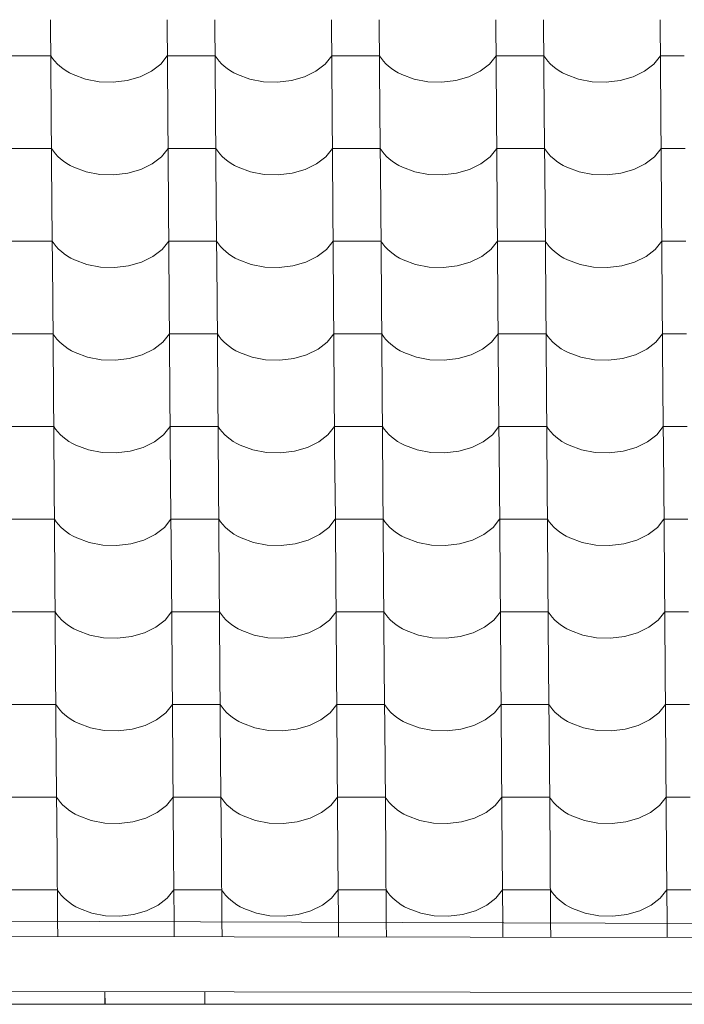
# Model space of a CAD drawing. Header units: millimetres. Extents: x -27785 to 104762, y -947 to 11132.
# Tile 91 of 146: x -7514 to -6847, y 6980 to 7968. Entities that reach past the tile are written whole.
import ezdxf

# ---------------------------------------------------------------- set-up
doc = ezdxf.new("R2010")
doc.units = ezdxf.units.MM
doc.header["$MEASUREMENT"] = 0
for name, color, linetype in [('POHLED JIŽNÍ_1_Bourané_Konstrukce - krov', 7, 'Continuous'), ('POHLED JIŽNÍ_1_Bourané_Konstrukce - střechy a skořepiny', 7, 'Continuous'), ('POHLED JIŽNÍ_1_Bourané_Výplně - Povrchové', 7, 'Continuous'), ('POHLED JIŽNÍ_1_Konstrukce - nosné', 7, 'Continuous')]:
    doc.layers.add(name, color=color, linetype=linetype)

# ---------------------------------------------------------------- blocks, each defined once
blk = doc.blocks.new('*X2', base_point=(-29303.7, -27473.93))
at = {"layer": 'POHLED JIŽNÍ_1_Bourané_Výplně - Povrchové', "color": 7, "linetype": 'Continuous', "lineweight": 13}
for p, q in [((-7483.24, 7968.19), (-7482.52, 7875.52)), ((-7366.28, 7968.19), (-7365.56, 7875.52)), ((-7318.24, 7968.19), (-7317.52, 7875.52)), ((-7201.28, 7968.19), (-7200.56, 7875.52)), ((-7153.25, 7968.19), (-7152.53, 7875.52)), ((-7036.29, 7968.19), (-7035.56, 7875.52)), ((-6988.25, 7968.19), (-6987.53, 7875.52)), ((-6871.29, 7968.19), (-6870.57, 7875.52)), ((-7506.98, 7932.04), (-7530.99, 7932.04)), ((-7482.96, 7932.04), (-7506.98, 7932.04)), ((-7482.96, 7932.04), (-7481.11, 7929.25)), ((-7481.11, 7929.25), (-7478.97, 7926.55)), ((-7478.97, 7926.55), (-7476.54, 7923.96)), ((-7372.6, 7923.65), (-7366, 7932.04)), ((-7341.98, 7932.04), (-7366, 7932.04)), ((-7317.96, 7932.04), (-7341.98, 7932.04)), ((-7317.96, 7932.04), (-7316.12, 7929.25)), ((-7316.12, 7929.25), (-7313.97, 7926.55)), ((-7313.97, 7926.55), (-7311.55, 7923.96)), ((-7207.6, 7923.65), (-7201, 7932.04)), ((-7176.98, 7932.04), (-7201, 7932.04)), ((-7152.97, 7932.04), (-7176.98, 7932.04)), ((-7152.97, 7932.04), (-7151.12, 7929.25)), ((-7151.12, 7929.25), (-7148.98, 7926.55)), ((-7148.98, 7926.55), (-7146.55, 7923.96)), ((-7042.61, 7923.65), (-7036, 7932.04)), ((-7011.99, 7932.04), (-7036, 7932.04)), ((-6987.97, 7932.04), (-7011.99, 7932.04)), ((-6987.97, 7932.04), (-6986.12, 7929.25)), ((-6986.12, 7929.25), (-6983.98, 7926.55)), ((-6983.98, 7926.55), (-6981.56, 7923.96)), ((-6877.61, 7923.65), (-6871.01, 7932.04)), ((-6846.99, 7932.04), (-6871.01, 7932.04)), ((-7476.54, 7923.96), (-7473.84, 7921.5)), ((-7473.84, 7921.5), (-7470.88, 7919.17)), ((-7470.88, 7919.17), (-7467.68, 7916.99)), ((-7467.68, 7916.99), (-7464.25, 7914.97)), ((-7393.29, 7910.89), (-7381.85, 7916.48)), ((-7381.85, 7916.48), (-7372.6, 7923.65)), ((-7311.55, 7923.96), (-7308.85, 7921.5)), ((-7308.85, 7921.5), (-7305.89, 7919.17)), ((-7305.89, 7919.17), (-7302.69, 7916.99)), ((-7302.69, 7916.99), (-7299.26, 7914.97)), ((-7228.29, 7910.89), (-7216.86, 7916.48)), ((-7216.86, 7916.48), (-7207.6, 7923.65)), ((-7146.55, 7923.96), (-7143.85, 7921.5)), ((-7143.85, 7921.5), (-7140.89, 7919.17)), ((-7140.89, 7919.17), (-7137.69, 7916.99)), ((-7137.69, 7916.99), (-7134.26, 7914.97)), ((-7063.29, 7910.89), (-7051.86, 7916.48)), ((-7051.86, 7916.48), (-7042.61, 7923.65)), ((-6981.56, 7923.96), (-6978.85, 7921.5)), ((-6978.85, 7921.5), (-6975.9, 7919.17)), ((-6975.9, 7919.17), (-6972.69, 7916.99)), ((-6972.69, 7916.99), (-6969.27, 7914.97)), ((-6898.3, 7910.89), (-6886.87, 7916.48)), ((-6886.87, 7916.48), (-6877.61, 7923.65)), ((-7464.25, 7914.97), (-7460.62, 7913.13)), ((-7460.62, 7913.13), (-7448.14, 7908.55)), ((-7448.14, 7908.55), (-7434.46, 7905.97)), ((-7434.46, 7905.97), (-7420.28, 7905.49)), ((-7420.28, 7905.49), (-7406.32, 7907.16)), ((-7406.32, 7907.16), (-7393.29, 7910.89)), ((-7299.26, 7914.97), (-7295.62, 7913.13)), ((-7295.62, 7913.13), (-7283.14, 7908.55)), ((-7283.14, 7908.55), (-7269.46, 7905.97)), ((-7269.46, 7905.97), (-7255.28, 7905.49)), ((-7255.28, 7905.49), (-7241.32, 7907.16)), ((-7241.32, 7907.16), (-7228.29, 7910.89)), ((-7134.26, 7914.97), (-7130.63, 7913.13)), ((-7130.63, 7913.13), (-7118.15, 7908.55)), ((-7118.15, 7908.55), (-7104.47, 7905.97)), ((-7104.47, 7905.97), (-7090.29, 7905.49)), ((-7090.29, 7905.49), (-7076.32, 7907.16)), ((-7076.32, 7907.16), (-7063.29, 7910.89)), ((-6969.27, 7914.97), (-6965.63, 7913.13)), ((-6965.63, 7913.13), (-6953.15, 7908.55)), ((-6953.15, 7908.55), (-6939.47, 7905.97)), ((-6939.47, 7905.97), (-6925.29, 7905.49)), ((-6925.29, 7905.49), (-6911.33, 7907.16)), ((-6911.33, 7907.16), (-6898.3, 7910.89)), ((-7482.52, 7875.19), (-7481.8, 7782.51)), ((-7365.55, 7875.19), (-7364.83, 7782.51)), ((-7317.52, 7875.19), (-7316.8, 7782.51)), ((-7200.56, 7875.19), (-7199.84, 7782.51)), ((-7152.52, 7875.19), (-7151.8, 7782.51)), ((-7035.56, 7875.19), (-7034.84, 7782.51)), ((-6987.53, 7875.19), (-6986.81, 7782.51)), ((-6870.57, 7875.19), (-6869.85, 7782.51)), ((-7506.25, 7839.03), (-7530.27, 7839.03)), ((-7482.23, 7839.03), (-7506.25, 7839.03)), ((-7482.23, 7839.03), (-7480.39, 7836.24)), ((-7371.88, 7830.64), (-7365.27, 7839.03)), ((-7341.26, 7839.03), (-7365.27, 7839.03)), ((-7317.24, 7839.03), (-7341.26, 7839.03)), ((-7317.24, 7839.03), (-7315.39, 7836.24)), ((-7206.88, 7830.64), (-7200.28, 7839.03)), ((-7176.26, 7839.03), (-7200.28, 7839.03)), ((-7152.24, 7839.03), (-7176.26, 7839.03)), ((-7152.24, 7839.03), (-7150.4, 7836.24)), ((-7041.88, 7830.64), (-7035.28, 7839.03)), ((-7011.26, 7839.03), (-7035.28, 7839.03)), ((-6987.25, 7839.03), (-7011.26, 7839.03)), ((-6987.25, 7839.03), (-6985.4, 7836.24)), ((-6876.89, 7830.64), (-6870.29, 7839.03)), ((-6846.27, 7839.03), (-6870.29, 7839.03)), ((-7480.39, 7836.24), (-7478.25, 7833.54)), ((-7478.25, 7833.54), (-7475.82, 7830.95)), ((-7475.82, 7830.95), (-7473.12, 7828.49)), ((-7473.12, 7828.49), (-7470.16, 7826.16)), ((-7381.13, 7823.47), (-7371.88, 7830.64)), ((-7315.39, 7836.24), (-7313.25, 7833.54)), ((-7313.25, 7833.54), (-7310.82, 7830.95)), ((-7310.82, 7830.95), (-7308.12, 7828.49)), ((-7308.12, 7828.49), (-7305.16, 7826.16)), ((-7216.13, 7823.47), (-7206.88, 7830.64)), ((-7150.4, 7836.24), (-7148.25, 7833.54)), ((-7148.25, 7833.54), (-7145.83, 7830.95)), ((-7145.83, 7830.95), (-7143.13, 7828.49)), ((-7143.13, 7828.49), (-7140.17, 7826.16)), ((-7051.14, 7823.47), (-7041.88, 7830.64)), ((-6985.4, 7836.24), (-6983.26, 7833.54)), ((-6983.26, 7833.54), (-6980.83, 7830.95)), ((-6980.83, 7830.95), (-6978.13, 7828.49)), ((-6978.13, 7828.49), (-6975.17, 7826.16)), ((-6886.14, 7823.47), (-6876.89, 7830.64)), ((-7470.16, 7826.16), (-7466.96, 7823.98)), ((-7466.96, 7823.98), (-7463.53, 7821.96)), ((-7463.53, 7821.96), (-7459.9, 7820.12)), ((-7459.9, 7820.12), (-7447.42, 7815.54)), ((-7405.59, 7814.16), (-7392.56, 7817.88)), ((-7392.56, 7817.88), (-7381.13, 7823.47)), ((-7305.16, 7826.16), (-7301.96, 7823.98)), ((-7301.96, 7823.98), (-7298.54, 7821.96)), ((-7298.54, 7821.96), (-7294.9, 7820.12)), ((-7294.9, 7820.12), (-7282.42, 7815.54)), ((-7240.6, 7814.16), (-7227.57, 7817.88)), ((-7227.57, 7817.88), (-7216.13, 7823.47)), ((-7140.17, 7826.16), (-7136.97, 7823.98)), ((-7136.97, 7823.98), (-7133.54, 7821.96)), ((-7133.54, 7821.96), (-7129.9, 7820.12)), ((-7129.9, 7820.12), (-7117.42, 7815.54)), ((-7075.6, 7814.16), (-7062.57, 7817.88)), ((-7062.57, 7817.88), (-7051.14, 7823.47)), ((-6975.17, 7826.16), (-6971.97, 7823.98)), ((-6971.97, 7823.98), (-6968.54, 7821.96)), ((-6968.54, 7821.96), (-6964.91, 7820.12)), ((-6964.91, 7820.12), (-6952.43, 7815.54)), ((-6910.61, 7814.16), (-6897.58, 7817.88)), ((-6897.58, 7817.88), (-6886.14, 7823.47)), ((-7447.42, 7815.54), (-7433.74, 7812.96)), ((-7433.74, 7812.96), (-7419.55, 7812.49)), ((-7419.55, 7812.49), (-7405.59, 7814.16)), ((-7282.42, 7815.54), (-7268.74, 7812.96)), ((-7268.74, 7812.96), (-7254.56, 7812.49)), ((-7254.56, 7812.49), (-7240.6, 7814.16)), ((-7117.42, 7815.54), (-7103.75, 7812.96)), ((-7103.75, 7812.96), (-7089.56, 7812.49)), ((-7089.56, 7812.49), (-7075.6, 7814.16)), ((-6952.43, 7815.54), (-6938.75, 7812.96)), ((-6938.75, 7812.96), (-6924.57, 7812.49)), ((-6924.57, 7812.49), (-6910.61, 7814.16)), ((-7481.79, 7782.18), (-7481.07, 7689.5)), ((-7364.83, 7782.18), (-7364.11, 7689.5)), ((-7316.8, 7782.18), (-7316.08, 7689.5)), ((-7199.83, 7782.18), (-7199.11, 7689.5)), ((-7151.8, 7782.18), (-7151.08, 7689.5)), ((-7034.84, 7782.18), (-7034.12, 7689.5)), ((-6986.8, 7782.18), (-6986.08, 7689.5)), ((-6869.84, 7782.18), (-6869.12, 7689.5)), ((-7505.53, 7746.02), (-7529.55, 7746.02)), ((-7481.51, 7746.02), (-7505.53, 7746.02)), ((-7481.51, 7746.02), (-7479.67, 7743.23)), ((-7479.67, 7743.23), (-7477.52, 7740.53)), ((-7477.52, 7740.53), (-7475.1, 7737.94)), ((-7475.1, 7737.94), (-7472.4, 7735.48)), ((-7380.41, 7730.46), (-7371.15, 7737.63)), ((-7371.15, 7737.63), (-7364.55, 7746.02)), ((-7340.53, 7746.02), (-7364.55, 7746.02)), ((-7316.52, 7746.02), (-7340.53, 7746.02)), ((-7316.52, 7746.02), (-7314.67, 7743.23)), ((-7314.67, 7743.23), (-7312.53, 7740.53)), ((-7312.53, 7740.53), (-7310.1, 7737.94)), ((-7310.1, 7737.94), (-7307.4, 7735.48)), ((-7215.41, 7730.46), (-7206.16, 7737.63)), ((-7206.16, 7737.63), (-7199.55, 7746.02)), ((-7175.54, 7746.02), (-7199.55, 7746.02)), ((-7151.52, 7746.02), (-7175.54, 7746.02)), ((-7151.52, 7746.02), (-7149.67, 7743.23)), ((-7149.67, 7743.23), (-7147.53, 7740.53)), ((-7147.53, 7740.53), (-7145.1, 7737.94)), ((-7145.1, 7737.94), (-7142.4, 7735.48)), ((-7050.41, 7730.46), (-7041.16, 7737.63)), ((-7041.16, 7737.63), (-7034.56, 7746.02)), ((-7010.54, 7746.02), (-7034.56, 7746.02)), ((-6986.52, 7746.02), (-7010.54, 7746.02)), ((-6986.52, 7746.02), (-6984.68, 7743.23)), ((-6984.68, 7743.23), (-6982.54, 7740.53)), ((-6982.54, 7740.53), (-6980.11, 7737.94)), ((-6980.11, 7737.94), (-6977.41, 7735.48)), ((-6885.42, 7730.46), (-6876.16, 7737.63)), ((-6876.16, 7737.63), (-6869.56, 7746.02)), ((-6845.54, 7746.02), (-6869.56, 7746.02)), ((-7472.4, 7735.48), (-7469.44, 7733.15)), ((-7469.44, 7733.15), (-7466.24, 7730.97)), ((-7466.24, 7730.97), (-7462.81, 7728.96)), ((-7462.81, 7728.96), (-7459.17, 7727.11)), ((-7391.84, 7724.87), (-7380.41, 7730.46)), ((-7307.4, 7735.48), (-7304.44, 7733.15)), ((-7304.44, 7733.15), (-7301.24, 7730.97)), ((-7301.24, 7730.97), (-7297.81, 7728.96)), ((-7297.81, 7728.96), (-7294.18, 7727.11)), ((-7226.84, 7724.87), (-7215.41, 7730.46)), ((-7142.4, 7735.48), (-7139.44, 7733.15)), ((-7139.44, 7733.15), (-7136.24, 7730.97)), ((-7136.24, 7730.97), (-7132.82, 7728.96)), ((-7132.82, 7728.96), (-7129.18, 7727.11)), ((-7061.85, 7724.87), (-7050.41, 7730.46)), ((-6977.41, 7735.48), (-6974.45, 7733.15)), ((-6974.45, 7733.15), (-6971.25, 7730.97)), ((-6971.25, 7730.97), (-6967.82, 7728.96)), ((-6967.82, 7728.96), (-6964.18, 7727.11)), ((-6896.85, 7724.87), (-6885.42, 7730.46)), ((-7459.17, 7727.11), (-7446.69, 7722.54)), ((-7446.69, 7722.54), (-7433.01, 7719.95)), ((-7433.01, 7719.95), (-7418.83, 7719.48)), ((-7418.83, 7719.48), (-7404.87, 7721.15)), ((-7404.87, 7721.15), (-7391.84, 7724.87)), ((-7294.18, 7727.11), (-7281.7, 7722.54)), ((-7281.7, 7722.54), (-7268.02, 7719.95)), ((-7268.02, 7719.95), (-7253.84, 7719.48)), ((-7253.84, 7719.48), (-7239.87, 7721.15)), ((-7239.87, 7721.15), (-7226.84, 7724.87)), ((-7129.18, 7727.11), (-7116.7, 7722.54)), ((-7116.7, 7722.54), (-7103.02, 7719.95)), ((-7103.02, 7719.95), (-7088.84, 7719.48)), ((-7088.84, 7719.48), (-7074.88, 7721.15)), ((-7074.88, 7721.15), (-7061.85, 7724.87)), ((-6964.18, 7727.11), (-6951.7, 7722.54)), ((-6951.7, 7722.54), (-6938.03, 7719.95)), ((-6938.03, 7719.95), (-6923.84, 7719.48)), ((-6923.84, 7719.48), (-6909.88, 7721.15)), ((-6909.88, 7721.15), (-6896.85, 7724.87)), ((-7481.07, 7689.17), (-7480.35, 7596.49)), ((-7364.11, 7689.17), (-7363.39, 7596.49)), ((-7316.07, 7689.17), (-7315.35, 7596.49)), ((-7199.11, 7689.17), (-7198.39, 7596.49)), ((-7151.08, 7689.17), (-7150.36, 7596.49)), ((-7034.12, 7689.17), (-7033.39, 7596.49)), ((-6986.08, 7689.17), (-6985.36, 7596.49)), ((-6869.12, 7689.17), (-6868.4, 7596.49)), ((-7504.8, 7653.01), (-7528.82, 7653.01)), ((-7480.79, 7653.01), (-7504.8, 7653.01)), ((-7480.79, 7653.01), (-7478.94, 7650.22)), ((-7478.94, 7650.22), (-7476.8, 7647.52)), ((-7370.43, 7644.62), (-7363.83, 7653.01)), ((-7339.81, 7653.01), (-7363.83, 7653.01)), ((-7315.79, 7653.01), (-7339.81, 7653.01)), ((-7315.79, 7653.01), (-7313.95, 7650.22)), ((-7313.95, 7650.22), (-7311.8, 7647.52)), ((-7205.43, 7644.62), (-7198.83, 7653.01)), ((-7174.81, 7653.01), (-7198.83, 7653.01)), ((-7150.8, 7653.01), (-7174.81, 7653.01)), ((-7150.8, 7653.01), (-7148.95, 7650.22)), ((-7148.95, 7650.22), (-7146.81, 7647.52)), ((-7040.44, 7644.62), (-7033.83, 7653.01)), ((-7009.82, 7653.01), (-7033.83, 7653.01)), ((-6985.8, 7653.01), (-7009.82, 7653.01)), ((-6985.8, 7653.01), (-6983.95, 7650.22)), ((-6983.95, 7650.22), (-6981.81, 7647.52)), ((-6875.44, 7644.62), (-6868.84, 7653.01)), ((-6844.82, 7653.01), (-6868.84, 7653.01)), ((-7476.8, 7647.52), (-7474.37, 7644.93)), ((-7474.37, 7644.93), (-7471.67, 7642.47)), ((-7471.67, 7642.47), (-7468.71, 7640.14)), ((-7468.71, 7640.14), (-7465.51, 7637.96)), ((-7379.68, 7637.45), (-7370.43, 7644.62)), ((-7311.8, 7647.52), (-7309.38, 7644.93)), ((-7309.38, 7644.93), (-7306.68, 7642.47)), ((-7306.68, 7642.47), (-7303.72, 7640.14)), ((-7303.72, 7640.14), (-7300.52, 7637.96)), ((-7214.69, 7637.45), (-7205.43, 7644.62)), ((-7146.81, 7647.52), (-7144.38, 7644.93)), ((-7144.38, 7644.93), (-7141.68, 7642.47)), ((-7141.68, 7642.47), (-7138.72, 7640.14)), ((-7138.72, 7640.14), (-7135.52, 7637.96)), ((-7049.69, 7637.45), (-7040.44, 7644.62)), ((-6981.81, 7647.52), (-6979.38, 7644.93)), ((-6979.38, 7644.93), (-6976.68, 7642.47)), ((-6976.68, 7642.47), (-6973.73, 7640.14)), ((-6973.73, 7640.14), (-6970.52, 7637.96)), ((-6884.69, 7637.45), (-6875.44, 7644.62)), ((-7465.51, 7637.96), (-7462.08, 7635.95)), ((-7462.08, 7635.95), (-7458.45, 7634.1)), ((-7458.45, 7634.1), (-7445.97, 7629.53)), ((-7445.97, 7629.53), (-7432.29, 7626.94)), ((-7404.15, 7628.14), (-7391.12, 7631.86)), ((-7391.12, 7631.86), (-7379.68, 7637.45)), ((-7300.52, 7637.96), (-7297.09, 7635.95)), ((-7297.09, 7635.95), (-7293.45, 7634.1)), ((-7293.45, 7634.1), (-7280.97, 7629.53)), ((-7280.97, 7629.53), (-7267.29, 7626.94)), ((-7239.15, 7628.14), (-7226.12, 7631.86)), ((-7226.12, 7631.86), (-7214.69, 7637.45)), ((-7135.52, 7637.96), (-7132.09, 7635.95)), ((-7132.09, 7635.95), (-7128.46, 7634.1)), ((-7128.46, 7634.1), (-7115.98, 7629.53)), ((-7115.98, 7629.53), (-7102.3, 7626.94)), ((-7074.15, 7628.14), (-7061.12, 7631.86)), ((-7061.12, 7631.86), (-7049.69, 7637.45)), ((-6970.52, 7637.96), (-6967.1, 7635.95)), ((-6967.1, 7635.95), (-6963.46, 7634.1)), ((-6963.46, 7634.1), (-6950.98, 7629.53)), ((-6950.98, 7629.53), (-6937.3, 7626.94)), ((-6909.16, 7628.14), (-6896.13, 7631.86)), ((-6896.13, 7631.86), (-6884.69, 7637.45)), ((-7432.29, 7626.94), (-7418.11, 7626.47)), ((-7418.11, 7626.47), (-7404.15, 7628.14)), ((-7267.29, 7626.94), (-7253.11, 7626.47)), ((-7253.11, 7626.47), (-7239.15, 7628.14)), ((-7102.3, 7626.94), (-7088.12, 7626.47)), ((-7088.12, 7626.47), (-7074.15, 7628.14)), ((-6937.3, 7626.94), (-6923.12, 7626.47)), ((-6923.12, 7626.47), (-6909.16, 7628.14)), ((-7480.35, 7596.16), (-7479.62, 7503.48)), ((-7363.38, 7596.16), (-7362.66, 7503.48)), ((-7315.35, 7596.16), (-7314.63, 7503.48)), ((-7198.39, 7596.16), (-7197.67, 7503.48)), ((-7150.35, 7596.16), (-7149.63, 7503.48)), ((-7033.39, 7596.16), (-7032.67, 7503.48)), ((-6985.36, 7596.16), (-6984.64, 7503.48)), ((-6868.4, 7596.16), (-6867.67, 7503.48)), ((-7504.08, 7560), (-7528.1, 7560)), ((-7480.06, 7560), (-7504.08, 7560)), ((-7480.06, 7560), (-7478.22, 7557.21)), ((-7369.7, 7551.62), (-7363.1, 7560)), ((-7339.09, 7560), (-7363.1, 7560)), ((-7315.07, 7560), (-7339.09, 7560)), ((-7315.07, 7560), (-7313.22, 7557.21)), ((-7204.71, 7551.62), (-7198.11, 7560)), ((-7174.09, 7560), (-7198.11, 7560)), ((-7150.07, 7560), (-7174.09, 7560)), ((-7150.07, 7560), (-7148.23, 7557.21)), ((-7039.71, 7551.62), (-7033.11, 7560)), ((-7009.09, 7560), (-7033.11, 7560)), ((-6985.08, 7560), (-7009.09, 7560)), ((-6985.08, 7560), (-6983.23, 7557.21)), ((-6874.72, 7551.62), (-6868.11, 7560)), ((-6844.1, 7560), (-6868.11, 7560)), ((-7478.22, 7557.21), (-7476.08, 7554.51)), ((-7476.08, 7554.51), (-7473.65, 7551.93)), ((-7473.65, 7551.93), (-7470.95, 7549.46)), ((-7378.96, 7544.44), (-7369.7, 7551.62)), ((-7313.22, 7557.21), (-7311.08, 7554.51)), ((-7311.08, 7554.51), (-7308.65, 7551.93)), ((-7308.65, 7551.93), (-7305.95, 7549.46)), ((-7213.96, 7544.44), (-7204.71, 7551.62)), ((-7148.23, 7557.21), (-7146.08, 7554.51)), ((-7146.08, 7554.51), (-7143.66, 7551.93)), ((-7143.66, 7551.93), (-7140.96, 7549.46)), ((-7048.97, 7544.44), (-7039.71, 7551.62)), ((-6983.23, 7557.21), (-6981.09, 7554.51)), ((-6981.09, 7554.51), (-6978.66, 7551.93)), ((-6978.66, 7551.93), (-6975.96, 7549.46)), ((-6883.97, 7544.44), (-6874.72, 7551.62)), ((-7470.95, 7549.46), (-7467.99, 7547.13)), ((-7467.99, 7547.13), (-7464.79, 7544.96)), ((-7464.79, 7544.96), (-7461.36, 7542.94)), ((-7461.36, 7542.94), (-7457.72, 7541.09)), ((-7457.72, 7541.09), (-7445.25, 7536.52)), ((-7390.39, 7538.85), (-7378.96, 7544.44)), ((-7305.95, 7549.46), (-7302.99, 7547.13)), ((-7302.99, 7547.13), (-7299.79, 7544.96)), ((-7299.79, 7544.96), (-7296.36, 7542.94)), ((-7296.36, 7542.94), (-7292.73, 7541.09)), ((-7292.73, 7541.09), (-7280.25, 7536.52)), ((-7225.4, 7538.85), (-7213.96, 7544.44)), ((-7140.96, 7549.46), (-7138, 7547.13)), ((-7138, 7547.13), (-7134.8, 7544.96)), ((-7134.8, 7544.96), (-7131.37, 7542.94)), ((-7131.37, 7542.94), (-7127.73, 7541.09)), ((-7127.73, 7541.09), (-7115.25, 7536.52)), ((-7060.4, 7538.85), (-7048.97, 7544.44)), ((-6975.96, 7549.46), (-6973, 7547.13)), ((-6973, 7547.13), (-6969.8, 7544.96)), ((-6969.8, 7544.96), (-6966.37, 7542.94)), ((-6966.37, 7542.94), (-6962.74, 7541.09)), ((-6962.74, 7541.09), (-6950.26, 7536.52)), ((-6895.4, 7538.85), (-6883.97, 7544.44)), ((-7445.25, 7536.52), (-7431.57, 7533.93)), ((-7431.57, 7533.93), (-7417.38, 7533.46)), ((-7417.38, 7533.46), (-7403.42, 7535.13)), ((-7403.42, 7535.13), (-7390.39, 7538.85)), ((-7280.25, 7536.52), (-7266.57, 7533.93)), ((-7266.57, 7533.93), (-7252.39, 7533.46)), ((-7252.39, 7533.46), (-7238.43, 7535.13)), ((-7238.43, 7535.13), (-7225.4, 7538.85)), ((-7115.25, 7536.52), (-7101.57, 7533.93)), ((-7101.57, 7533.93), (-7087.39, 7533.46)), ((-7087.39, 7533.46), (-7073.43, 7535.13)), ((-7073.43, 7535.13), (-7060.4, 7538.85)), ((-6950.26, 7536.52), (-6936.58, 7533.93)), ((-6936.58, 7533.93), (-6922.4, 7533.46)), ((-6922.4, 7533.46), (-6908.43, 7535.13)), ((-6908.43, 7535.13), (-6895.4, 7538.85)), ((-7479.62, 7503.15), (-7478.9, 7410.47)), ((-7362.66, 7503.15), (-7361.94, 7410.47)), ((-7314.63, 7503.15), (-7313.9, 7410.47)), ((-7197.66, 7503.15), (-7196.94, 7410.47)), ((-7149.63, 7503.15), (-7148.91, 7410.47)), ((-7032.67, 7503.15), (-7031.95, 7410.47)), ((-6984.63, 7503.15), (-6983.91, 7410.47)), ((-6867.67, 7503.15), (-6866.95, 7410.47)), ((-7503.36, 7466.99), (-7527.37, 7466.99)), ((-7479.34, 7466.99), (-7503.36, 7466.99)), ((-7479.34, 7466.99), (-7477.49, 7464.2)), ((-7477.49, 7464.2), (-7475.35, 7461.5)), ((-7475.35, 7461.5), (-7472.92, 7458.92)), ((-7368.98, 7458.61), (-7362.38, 7466.99)), ((-7338.36, 7466.99), (-7362.38, 7466.99)), ((-7314.34, 7466.99), (-7338.36, 7466.99)), ((-7314.34, 7466.99), (-7312.5, 7464.2)), ((-7312.5, 7464.2), (-7310.36, 7461.5)), ((-7310.36, 7461.5), (-7307.93, 7458.92)), ((-7203.99, 7458.61), (-7197.38, 7466.99)), ((-7173.37, 7466.99), (-7197.38, 7466.99)), ((-7149.35, 7466.99), (-7173.37, 7466.99)), ((-7149.35, 7466.99), (-7147.5, 7464.2)), ((-7147.5, 7464.2), (-7145.36, 7461.5)), ((-7145.36, 7461.5), (-7142.93, 7458.92)), ((-7038.99, 7458.61), (-7032.39, 7466.99)), ((-7008.37, 7466.99), (-7032.39, 7466.99)), ((-6984.35, 7466.99), (-7008.37, 7466.99)), ((-6984.35, 7466.99), (-6982.51, 7464.2)), ((-6982.51, 7464.2), (-6980.36, 7461.5)), ((-6980.36, 7461.5), (-6977.94, 7458.92)), ((-6873.99, 7458.61), (-6867.39, 7466.99)), ((-6843.37, 7466.99), (-6867.39, 7466.99)), ((-7472.92, 7458.92), (-7470.22, 7456.45)), ((-7470.22, 7456.45), (-7467.27, 7454.13)), ((-7467.27, 7454.13), (-7464.06, 7451.95)), ((-7464.06, 7451.95), (-7460.64, 7449.93)), ((-7389.67, 7445.84), (-7378.24, 7451.43)), ((-7378.24, 7451.43), (-7368.98, 7458.61)), ((-7307.93, 7458.92), (-7305.23, 7456.45)), ((-7305.23, 7456.45), (-7302.27, 7454.13)), ((-7302.27, 7454.13), (-7299.07, 7451.95)), ((-7299.07, 7451.95), (-7295.64, 7449.93)), ((-7224.67, 7445.84), (-7213.24, 7451.43)), ((-7213.24, 7451.43), (-7203.99, 7458.61)), ((-7142.93, 7458.92), (-7140.23, 7456.45)), ((-7140.23, 7456.45), (-7137.27, 7454.13)), ((-7137.27, 7454.13), (-7134.07, 7451.95)), ((-7134.07, 7451.95), (-7130.64, 7449.93)), ((-7059.68, 7445.84), (-7048.24, 7451.43)), ((-7048.24, 7451.43), (-7038.99, 7458.61)), ((-6977.94, 7458.92), (-6975.24, 7456.45)), ((-6975.24, 7456.45), (-6972.28, 7454.13)), ((-6972.28, 7454.13), (-6969.08, 7451.95)), ((-6969.08, 7451.95), (-6965.65, 7449.93)), ((-6894.68, 7445.84), (-6883.25, 7451.43)), ((-6883.25, 7451.43), (-6873.99, 7458.61)), ((-7460.64, 7449.93), (-7457, 7448.08)), ((-7457, 7448.08), (-7444.52, 7443.51)), ((-7444.52, 7443.51), (-7430.84, 7440.92)), ((-7416.66, 7440.45), (-7402.7, 7442.12)), ((-7402.7, 7442.12), (-7389.67, 7445.84)), ((-7295.64, 7449.93), (-7292, 7448.08)), ((-7292, 7448.08), (-7279.53, 7443.51)), ((-7279.53, 7443.51), (-7265.85, 7440.92)), ((-7251.66, 7440.45), (-7237.7, 7442.12)), ((-7237.7, 7442.12), (-7224.67, 7445.84)), ((-7130.64, 7449.93), (-7127.01, 7448.08)), ((-7127.01, 7448.08), (-7114.53, 7443.51)), ((-7114.53, 7443.51), (-7100.85, 7440.92)), ((-7086.67, 7440.45), (-7072.71, 7442.12)), ((-7072.71, 7442.12), (-7059.68, 7445.84)), ((-6965.65, 7449.93), (-6962.01, 7448.08)), ((-6962.01, 7448.08), (-6949.53, 7443.51)), ((-6949.53, 7443.51), (-6935.85, 7440.92)), ((-6921.67, 7440.45), (-6907.71, 7442.12)), ((-6907.71, 7442.12), (-6894.68, 7445.84)), ((-7430.84, 7440.92), (-7416.66, 7440.45)), ((-7265.85, 7440.92), (-7251.66, 7440.45)), ((-7100.85, 7440.92), (-7086.67, 7440.45)), ((-6935.85, 7440.92), (-6921.67, 7440.45)), ((-7478.9, 7410.14), (-7478.18, 7317.46)), ((-7361.94, 7410.14), (-7361.22, 7317.46)), ((-7313.9, 7410.14), (-7313.18, 7317.46)), ((-7196.94, 7410.14), (-7196.22, 7317.46)), ((-7148.91, 7410.14), (-7148.18, 7317.46)), ((-7031.94, 7410.14), (-7031.22, 7317.46)), ((-6983.91, 7410.14), (-6983.19, 7317.46)), ((-6866.95, 7410.14), (-6866.23, 7317.46)), ((-7502.63, 7373.98), (-7526.65, 7373.98)), ((-7478.62, 7373.98), (-7502.63, 7373.98)), ((-7478.62, 7373.98), (-7476.77, 7371.19)), ((-7368.26, 7365.6), (-7361.65, 7373.98)), ((-7337.64, 7373.98), (-7361.65, 7373.98)), ((-7313.62, 7373.98), (-7337.64, 7373.98)), ((-7313.62, 7373.98), (-7311.77, 7371.19)), ((-7203.26, 7365.6), (-7196.66, 7373.98)), ((-7172.64, 7373.98), (-7196.66, 7373.98)), ((-7148.62, 7373.98), (-7172.64, 7373.98)), ((-7148.62, 7373.98), (-7146.78, 7371.19)), ((-7038.27, 7365.6), (-7031.66, 7373.98)), ((-7007.65, 7373.98), (-7031.66, 7373.98)), ((-6983.63, 7373.98), (-7007.65, 7373.98)), ((-6983.63, 7373.98), (-6981.78, 7371.19)), ((-6873.27, 7365.6), (-6866.67, 7373.98)), ((-6842.65, 7373.98), (-6866.67, 7373.98)), ((-7476.77, 7371.19), (-7474.63, 7368.49)), ((-7474.63, 7368.49), (-7472.2, 7365.91)), ((-7472.2, 7365.91), (-7469.5, 7363.44)), ((-7469.5, 7363.44), (-7466.54, 7361.12)), ((-7377.51, 7358.43), (-7368.26, 7365.6)), ((-7311.77, 7371.19), (-7309.63, 7368.49)), ((-7309.63, 7368.49), (-7307.21, 7365.91)), ((-7307.21, 7365.91), (-7304.5, 7363.44)), ((-7304.5, 7363.44), (-7301.55, 7361.12)), ((-7212.52, 7358.43), (-7203.26, 7365.6)), ((-7146.78, 7371.19), (-7144.64, 7368.49)), ((-7144.64, 7368.49), (-7142.21, 7365.91)), ((-7142.21, 7365.91), (-7139.51, 7363.44)), ((-7139.51, 7363.44), (-7136.55, 7361.12)), ((-7047.52, 7358.43), (-7038.27, 7365.6)), ((-6981.78, 7371.19), (-6979.64, 7368.49)), ((-6979.64, 7368.49), (-6977.21, 7365.91)), ((-6977.21, 7365.91), (-6974.51, 7363.44)), ((-6974.51, 7363.44), (-6971.55, 7361.12)), ((-6882.52, 7358.43), (-6873.27, 7365.6)), ((-7466.54, 7361.12), (-7463.34, 7358.94)), ((-7463.34, 7358.94), (-7459.91, 7356.92)), ((-7459.91, 7356.92), (-7456.28, 7355.07)), ((-7456.28, 7355.07), (-7443.8, 7350.5)), ((-7401.97, 7349.11), (-7388.94, 7352.83)), ((-7388.94, 7352.83), (-7377.51, 7358.43)), ((-7301.55, 7361.12), (-7298.34, 7358.94)), ((-7298.34, 7358.94), (-7294.92, 7356.92)), ((-7294.92, 7356.92), (-7291.28, 7355.07)), ((-7291.28, 7355.07), (-7278.8, 7350.5)), ((-7236.98, 7349.11), (-7223.95, 7352.83)), ((-7223.95, 7352.83), (-7212.52, 7358.43)), ((-7136.55, 7361.12), (-7133.35, 7358.94)), ((-7133.35, 7358.94), (-7129.92, 7356.92)), ((-7129.92, 7356.92), (-7126.29, 7355.07)), ((-7126.29, 7355.07), (-7113.81, 7350.5)), ((-7071.98, 7349.11), (-7058.95, 7352.83)), ((-7058.95, 7352.83), (-7047.52, 7358.43)), ((-6971.55, 7361.12), (-6968.35, 7358.94)), ((-6968.35, 7358.94), (-6964.93, 7356.92)), ((-6964.93, 7356.92), (-6961.29, 7355.07)), ((-6961.29, 7355.07), (-6948.81, 7350.5)), ((-6906.99, 7349.11), (-6893.96, 7352.83)), ((-6893.96, 7352.83), (-6882.52, 7358.43)), ((-7443.8, 7350.5), (-7430.12, 7347.91)), ((-7430.12, 7347.91), (-7415.94, 7347.44)), ((-7415.94, 7347.44), (-7401.97, 7349.11)), ((-7278.8, 7350.5), (-7265.12, 7347.91)), ((-7265.12, 7347.91), (-7250.94, 7347.44)), ((-7250.94, 7347.44), (-7236.98, 7349.11)), ((-7113.81, 7350.5), (-7100.13, 7347.91)), ((-7100.13, 7347.91), (-7085.94, 7347.44)), ((-7085.94, 7347.44), (-7071.98, 7349.11)), ((-6948.81, 7350.5), (-6935.13, 7347.91)), ((-6935.13, 7347.91), (-6920.95, 7347.44)), ((-6920.95, 7347.44), (-6906.99, 7349.11)), ((-7478.17, 7317.13), (-7477.45, 7224.46)), ((-7361.21, 7317.13), (-7360.49, 7224.46)), ((-7313.18, 7317.13), (-7312.46, 7224.46)), ((-7196.22, 7317.13), (-7195.5, 7224.46)), ((-7148.18, 7317.13), (-7147.46, 7224.46)), ((-7031.22, 7317.13), (-7030.5, 7224.46)), ((-6983.19, 7317.13), (-6982.47, 7224.46)), ((-6866.22, 7317.13), (-6865.5, 7224.46)), ((-7501.91, 7280.97), (-7525.93, 7280.97)), ((-7477.89, 7280.97), (-7501.91, 7280.97)), ((-7477.89, 7280.97), (-7476.05, 7278.18)), ((-7476.05, 7278.18), (-7473.91, 7275.48)), ((-7473.91, 7275.48), (-7471.48, 7272.9)), ((-7367.53, 7272.59), (-7360.93, 7280.97)), ((-7336.91, 7280.97), (-7360.93, 7280.97)), ((-7312.9, 7280.97), (-7336.91, 7280.97)), ((-7312.9, 7280.97), (-7311.05, 7278.18)), ((-7311.05, 7278.18), (-7308.91, 7275.48)), ((-7308.91, 7275.48), (-7306.48, 7272.9)), ((-7202.54, 7272.59), (-7195.94, 7280.97)), ((-7171.92, 7280.97), (-7195.94, 7280.97)), ((-7147.9, 7280.97), (-7171.92, 7280.97)), ((-7147.9, 7280.97), (-7146.06, 7278.18)), ((-7146.06, 7278.18), (-7143.91, 7275.48)), ((-7143.91, 7275.48), (-7141.49, 7272.9)), ((-7037.54, 7272.59), (-7030.94, 7280.97)), ((-7006.92, 7280.97), (-7030.94, 7280.97)), ((-6982.91, 7280.97), (-7006.92, 7280.97)), ((-6982.91, 7280.97), (-6981.06, 7278.18)), ((-6981.06, 7278.18), (-6978.92, 7275.48)), ((-6978.92, 7275.48), (-6976.49, 7272.9)), ((-6872.55, 7272.59), (-6865.94, 7280.97)), ((-6841.93, 7280.97), (-6865.94, 7280.97)), ((-7471.48, 7272.9), (-7468.78, 7270.43)), ((-7468.78, 7270.43), (-7465.82, 7268.11)), ((-7465.82, 7268.11), (-7462.62, 7265.93)), ((-7462.62, 7265.93), (-7459.19, 7263.91)), ((-7459.19, 7263.91), (-7455.55, 7262.06)), ((-7388.22, 7259.83), (-7376.79, 7265.42)), ((-7376.79, 7265.42), (-7367.53, 7272.59)), ((-7306.48, 7272.9), (-7303.78, 7270.43)), ((-7303.78, 7270.43), (-7300.82, 7268.11)), ((-7300.82, 7268.11), (-7297.62, 7265.93)), ((-7297.62, 7265.93), (-7294.19, 7263.91)), ((-7294.19, 7263.91), (-7290.56, 7262.06)), ((-7223.23, 7259.83), (-7211.79, 7265.42)), ((-7211.79, 7265.42), (-7202.54, 7272.59)), ((-7141.49, 7272.9), (-7138.79, 7270.43)), ((-7138.79, 7270.43), (-7135.83, 7268.11)), ((-7135.83, 7268.11), (-7132.62, 7265.93)), ((-7132.62, 7265.93), (-7129.2, 7263.91)), ((-7129.2, 7263.91), (-7125.56, 7262.06)), ((-7058.23, 7259.83), (-7046.8, 7265.42)), ((-7046.8, 7265.42), (-7037.54, 7272.59)), ((-6976.49, 7272.9), (-6973.79, 7270.43)), ((-6973.79, 7270.43), (-6970.83, 7268.11)), ((-6970.83, 7268.11), (-6967.63, 7265.93)), ((-6967.63, 7265.93), (-6964.2, 7263.91)), ((-6964.2, 7263.91), (-6960.57, 7262.06)), ((-6893.23, 7259.83), (-6881.8, 7265.42)), ((-6881.8, 7265.42), (-6872.55, 7272.59)), ((-7455.55, 7262.06), (-7443.07, 7257.49)), ((-7443.07, 7257.49), (-7429.4, 7254.9)), ((-7429.4, 7254.9), (-7415.21, 7254.43)), ((-7415.21, 7254.43), (-7401.25, 7256.1)), ((-7401.25, 7256.1), (-7388.22, 7259.83)), ((-7290.56, 7262.06), (-7278.08, 7257.49)), ((-7278.08, 7257.49), (-7264.4, 7254.9)), ((-7264.4, 7254.9), (-7250.22, 7254.43)), ((-7250.22, 7254.43), (-7236.26, 7256.1)), ((-7236.26, 7256.1), (-7223.23, 7259.83)), ((-7125.56, 7262.06), (-7113.08, 7257.49)), ((-7113.08, 7257.49), (-7099.4, 7254.9)), ((-7099.4, 7254.9), (-7085.22, 7254.43)), ((-7085.22, 7254.43), (-7071.26, 7256.1)), ((-7071.26, 7256.1), (-7058.23, 7259.83)), ((-6960.57, 7262.06), (-6948.09, 7257.49)), ((-6948.09, 7257.49), (-6934.41, 7254.9)), ((-6934.41, 7254.9), (-6920.23, 7254.43)), ((-6920.23, 7254.43), (-6906.26, 7256.1)), ((-6906.26, 7256.1), (-6893.23, 7259.83)), ((-7477.45, 7224.12), (-7476.73, 7131.45)), ((-7360.49, 7224.12), (-7359.77, 7131.45)), ((-7312.45, 7224.12), (-7311.73, 7131.45)), ((-7195.49, 7224.12), (-7194.77, 7131.45)), ((-7147.46, 7224.12), (-7146.74, 7131.45)), ((-7030.5, 7224.12), (-7029.78, 7131.45)), ((-6982.46, 7224.12), (-6981.74, 7131.45)), ((-6865.5, 7224.12), (-6864.78, 7131.45)), ((-7501.19, 7187.96), (-7525.2, 7187.96)), ((-7477.17, 7187.96), (-7501.19, 7187.96)), ((-7477.17, 7187.96), (-7475.32, 7185.17)), ((-7475.32, 7185.17), (-7473.18, 7182.48)), ((-7366.81, 7179.58), (-7360.21, 7187.96)), ((-7336.19, 7187.96), (-7360.21, 7187.96)), ((-7312.17, 7187.96), (-7336.19, 7187.96)), ((-7312.17, 7187.96), (-7310.33, 7185.17)), ((-7310.33, 7185.17), (-7308.19, 7182.48)), ((-7201.81, 7179.58), (-7195.21, 7187.96)), ((-7171.19, 7187.96), (-7195.21, 7187.96)), ((-7147.18, 7187.96), (-7171.19, 7187.96)), ((-7147.18, 7187.96), (-7145.33, 7185.17)), ((-7145.33, 7185.17), (-7143.19, 7182.48)), ((-7036.82, 7179.58), (-7030.22, 7187.96)), ((-7006.2, 7187.96), (-7030.22, 7187.96)), ((-6982.18, 7187.96), (-7006.2, 7187.96)), ((-6982.18, 7187.96), (-6980.34, 7185.17)), ((-6980.34, 7185.17), (-6978.19, 7182.48)), ((-6871.82, 7179.58), (-6865.22, 7187.96)), ((-6841.2, 7187.96), (-6865.22, 7187.96)), ((-7473.18, 7182.48), (-7470.75, 7179.89)), ((-7470.75, 7179.89), (-7468.05, 7177.42)), ((-7468.05, 7177.42), (-7465.09, 7175.1)), ((-7465.09, 7175.1), (-7461.89, 7172.92)), ((-7376.06, 7172.41), (-7366.81, 7179.58)), ((-7308.19, 7182.48), (-7305.76, 7179.89)), ((-7305.76, 7179.89), (-7303.06, 7177.42)), ((-7303.06, 7177.42), (-7300.1, 7175.1)), ((-7300.1, 7175.1), (-7296.9, 7172.92)), ((-7211.07, 7172.41), (-7201.81, 7179.58)), ((-7143.19, 7182.48), (-7140.76, 7179.89)), ((-7140.76, 7179.89), (-7138.06, 7177.42)), ((-7138.06, 7177.42), (-7135.1, 7175.1)), ((-7135.1, 7175.1), (-7131.9, 7172.92)), ((-7046.07, 7172.41), (-7036.82, 7179.58)), ((-6978.19, 7182.48), (-6975.77, 7179.89)), ((-6975.77, 7179.89), (-6973.07, 7177.42)), ((-6973.07, 7177.42), (-6970.11, 7175.1)), ((-6970.11, 7175.1), (-6966.91, 7172.92)), ((-6881.08, 7172.41), (-6871.82, 7179.58)), ((-7461.89, 7172.92), (-7458.47, 7170.9)), ((-7458.47, 7170.9), (-7454.83, 7169.05)), ((-7454.83, 7169.05), (-7442.35, 7164.48)), ((-7442.35, 7164.48), (-7428.67, 7161.89)), ((-7400.53, 7163.09), (-7387.5, 7166.82)), ((-7387.5, 7166.82), (-7376.06, 7172.41)), ((-7296.9, 7172.92), (-7293.47, 7170.9)), ((-7293.47, 7170.9), (-7289.83, 7169.05)), ((-7289.83, 7169.05), (-7277.35, 7164.48)), ((-7277.35, 7164.48), (-7263.68, 7161.89)), ((-7235.53, 7163.09), (-7222.5, 7166.82)), ((-7222.5, 7166.82), (-7211.07, 7172.41)), ((-7131.9, 7172.92), (-7128.47, 7170.9)), ((-7128.47, 7170.9), (-7124.84, 7169.05)), ((-7124.84, 7169.05), (-7112.36, 7164.48)), ((-7112.36, 7164.48), (-7098.68, 7161.89)), ((-7070.54, 7163.09), (-7057.51, 7166.82)), ((-7057.51, 7166.82), (-7046.07, 7172.41)), ((-6966.91, 7172.92), (-6963.48, 7170.9)), ((-6963.48, 7170.9), (-6959.84, 7169.05)), ((-6959.84, 7169.05), (-6947.36, 7164.48)), ((-6947.36, 7164.48), (-6933.68, 7161.89)), ((-6905.54, 7163.09), (-6892.51, 7166.82)), ((-6892.51, 7166.82), (-6881.08, 7172.41)), ((-7428.67, 7161.89), (-7414.49, 7161.42)), ((-7414.49, 7161.42), (-7400.53, 7163.09)), ((-7263.68, 7161.89), (-7249.49, 7161.42)), ((-7249.49, 7161.42), (-7235.53, 7163.09)), ((-7098.68, 7161.89), (-7084.5, 7161.42)), ((-7084.5, 7161.42), (-7070.54, 7163.09)), ((-6933.68, 7161.89), (-6919.5, 7161.42)), ((-6919.5, 7161.42), (-6905.54, 7163.09)), ((-7476.73, 7131.11), (-7476.2, 7063.3)), ((-7359.77, 7131.11), (-7359.23, 7062.9)), ((-7311.73, 7131.11), (-7311.2, 7062.74)), ((-7194.77, 7131.11), (-7194.23, 7062.34)), ((-7146.74, 7131.11), (-7146.2, 7062.18)), ((-7029.77, 7131.11), (-7029.23, 7061.78)), ((-6981.74, 7131.11), (-6981.2, 7061.62)), ((-6864.78, 7131.11), (-6864.23, 7061.22)), ((-7500.46, 7094.96), (-7524.48, 7094.96)), ((-7476.45, 7094.96), (-7500.46, 7094.96)), ((-7476.45, 7094.96), (-7474.6, 7092.16)), ((-7474.6, 7092.16), (-7472.46, 7089.47)), ((-7472.46, 7089.47), (-7470.03, 7086.88)), ((-7470.03, 7086.88), (-7467.33, 7084.42)), ((-7375.34, 7079.4), (-7366.09, 7086.57)), ((-7366.09, 7086.57), (-7359.48, 7094.96)), ((-7335.47, 7094.96), (-7359.48, 7094.96)), ((-7311.45, 7094.96), (-7335.47, 7094.96)), ((-7311.45, 7094.96), (-7309.6, 7092.16)), ((-7309.6, 7092.16), (-7307.46, 7089.47)), ((-7307.46, 7089.47), (-7305.03, 7086.88)), ((-7305.03, 7086.88), (-7302.33, 7084.42)), ((-7210.34, 7079.4), (-7201.09, 7086.57)), ((-7201.09, 7086.57), (-7194.49, 7094.96)), ((-7170.47, 7094.96), (-7194.49, 7094.96)), ((-7146.45, 7094.96), (-7170.47, 7094.96)), ((-7146.45, 7094.96), (-7144.61, 7092.16)), ((-7144.61, 7092.16), (-7142.47, 7089.47)), ((-7142.47, 7089.47), (-7140.04, 7086.88)), ((-7140.04, 7086.88), (-7137.34, 7084.42)), ((-7045.35, 7079.4), (-7036.09, 7086.57)), ((-7036.09, 7086.57), (-7029.49, 7094.96)), ((-7005.47, 7094.96), (-7029.49, 7094.96)), ((-6981.46, 7094.96), (-7005.47, 7094.96)), ((-6981.46, 7094.96), (-6979.61, 7092.16)), ((-6979.61, 7092.16), (-6977.47, 7089.47)), ((-6977.47, 7089.47), (-6975.04, 7086.88)), ((-6975.04, 7086.88), (-6972.34, 7084.42)), ((-6880.35, 7079.4), (-6871.1, 7086.57)), ((-6871.1, 7086.57), (-6864.5, 7094.96)), ((-6840.48, 7094.96), (-6864.5, 7094.96)), ((-7467.33, 7084.42), (-7464.37, 7082.09)), ((-7464.37, 7082.09), (-7461.17, 7079.91)), ((-7461.17, 7079.91), (-7457.74, 7077.89)), ((-7457.74, 7077.89), (-7454.11, 7076.04)), ((-7454.11, 7076.04), (-7441.63, 7071.47)), ((-7386.77, 7073.81), (-7375.34, 7079.4)), ((-7302.33, 7084.42), (-7299.38, 7082.09)), ((-7299.38, 7082.09), (-7296.17, 7079.91)), ((-7296.17, 7079.91), (-7292.75, 7077.89)), ((-7292.75, 7077.89), (-7289.11, 7076.04)), ((-7289.11, 7076.04), (-7276.63, 7071.47)), ((-7221.78, 7073.81), (-7210.34, 7079.4)), ((-7137.34, 7084.42), (-7134.38, 7082.09)), ((-7134.38, 7082.09), (-7131.18, 7079.91)), ((-7131.18, 7079.91), (-7127.75, 7077.89)), ((-7127.75, 7077.89), (-7124.11, 7076.04)), ((-7124.11, 7076.04), (-7111.64, 7071.47)), ((-7056.78, 7073.81), (-7045.35, 7079.4)), ((-6972.34, 7084.42), (-6969.38, 7082.09)), ((-6969.38, 7082.09), (-6966.18, 7079.91)), ((-6966.18, 7079.91), (-6962.75, 7077.89)), ((-6962.75, 7077.89), (-6959.12, 7076.04)), ((-6959.12, 7076.04), (-6946.64, 7071.47)), ((-6891.79, 7073.81), (-6880.35, 7079.4)), ((-7441.63, 7071.47), (-7427.95, 7068.88)), ((-7427.95, 7068.88), (-7413.77, 7068.41)), ((-7413.77, 7068.41), (-7399.8, 7070.08)), ((-7399.8, 7070.08), (-7386.77, 7073.81)), ((-7276.63, 7071.47), (-7262.95, 7068.88)), ((-7262.95, 7068.88), (-7248.77, 7068.41)), ((-7248.77, 7068.41), (-7234.81, 7070.08)), ((-7234.81, 7070.08), (-7221.78, 7073.81)), ((-7111.64, 7071.47), (-7097.96, 7068.88)), ((-7097.96, 7068.88), (-7083.77, 7068.41)), ((-7083.77, 7068.41), (-7069.81, 7070.08)), ((-7069.81, 7070.08), (-7056.78, 7073.81)), ((-6946.64, 7071.47), (-6932.96, 7068.88)), ((-6932.96, 7068.88), (-6918.78, 7068.41)), ((-6918.78, 7068.41), (-6904.82, 7070.08)), ((-6904.82, 7070.08), (-6891.79, 7073.81))]:
    blk.add_line(p, q, dxfattribs=at)
blk = doc.blocks.new('*X6', base_point=(-29303.7, -27473.93))
at = {"layer": 'POHLED JIŽNÍ_1_Bourané_Výplně - Povrchové', "color": 7, "linetype": 'Continuous', "lineweight": 13}
for p, q in [((-7476.2, 7063.3), (-7476.08, 7047.87)), ((-7359.23, 7062.9), (-7359.12, 7047.72)), ((-7311.2, 7062.74), (-7311.08, 7047.66)), ((-7194.23, 7062.34), (-7194.12, 7047.51)), ((-7146.2, 7062.18), (-7146.08, 7047.45)), ((-7029.23, 7061.78), (-7029.12, 7047.3)), ((-6981.2, 7061.62), (-6981.09, 7047.24)), ((-6864.23, 7061.22), (-6864.12, 7047.09))]:
    blk.add_line(p, q, dxfattribs=at)
blk = doc.blocks.new('*X9', base_point=(-29303.7, -27473.93))
at = {"layer": 'POHLED JIŽNÍ_1_Bourané_Konstrukce - střechy a skořepiny', "color": 7, "linetype": 'Continuous', "lineweight": 13}
for p, q in [((-7476.2, 7063.3), (-7476.08, 7047.87)), ((-7359.23, 7062.9), (-7359.12, 7047.72)), ((-7311.2, 7062.74), (-7311.08, 7047.66)), ((-7194.23, 7062.34), (-7194.12, 7047.51)), ((-7146.2, 7062.18), (-7146.08, 7047.45)), ((-7029.23, 7061.78), (-7029.12, 7047.3)), ((-6981.2, 7061.62), (-6981.09, 7047.24)), ((-6864.23, 7061.22), (-6864.12, 7047.09))]:
    blk.add_line(p, q, dxfattribs=at)

msp = doc.modelspace()

# ---------------------------------------------------------------- linework, layer by layer
at = {"layer": 'POHLED JIŽNÍ_1_Bourané_Konstrukce - krov', "color": 7, "linetype": 'Continuous', "lineweight": 13}
for p, q in [((-7428.72, 6980), (-7428.76, 6992.58)), ((-7428.76, 6992.58), (-7428.39, 6980)), ((-7328.39, 6980), (-7328.39, 6992.45)), ((-20478.36, 6980), (-339.44, 6980))]:
    msp.add_line(p, q, dxfattribs=at)
at = {"layer": 'POHLED JIŽNÍ_1_Bourané_Konstrukce - střechy a skořepiny', "color": 7, "linetype": 'Continuous', "lineweight": 13}
for p, q in [((-193.22, 7038.55), (-20534.39, 7107.66)), ((-20534.91, 7064.57), (-193.22, 7038.55)), ((-20535.25, 7009.34), (-4414.21, 6988.73))]:
    msp.add_line(p, q, dxfattribs=at)

# ---------------------------------------------------------------- block references
at = {"layer": 'POHLED JIŽNÍ_1_Konstrukce - nosné', "color": 9, "linetype": 'Continuous', "lineweight": 13}
for name in ['*X2', '*X6', '*X9']:
    msp.add_blockref(name, (-29303.7, -27473.93), dxfattribs=at)

doc.saveas('drawing.dxf')
